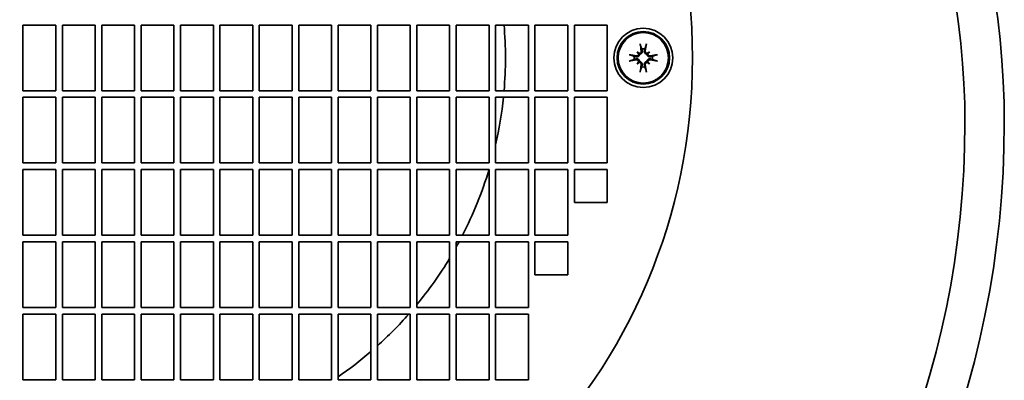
# Model space of a CAD drawing. Header units: millimetres. Extents: x 291 to 549, y 154 to 440.
# Tile 3 of 4: x 399 to 549, y 275 to 330. Entities that reach past the tile are written whole.
import ezdxf

# ---------------------------------------------------------------- set-up
doc = ezdxf.new("R2010")
doc.units = ezdxf.units.MM
doc.header["$LTSCALE"] = 2
doc.layers.add('Krawędzie widoczne(ISO)', color=7, linetype='Continuous', lineweight=35, true_color=0x262659)

msp = doc.modelspace()

# ---------------------------------------------------------------- linework, layer by layer
at = {"layer": 'Krawędzie widoczne(ISO)'}
for p, q in [((399.5, 319.5), (399.5, 329.5)), ((399.5, 329.5), (404.5, 329.5)), ((404.5, 329.5), (404.5, 319.5)), ((405.5, 319.5), (405.5, 329.5)), ((405.5, 329.5), (410.5, 329.5)), ((410.5, 329.5), (410.5, 319.5)), ((411.5, 319.5), (411.5, 329.5)), ((411.5, 329.5), (416.5, 329.5)), ((416.5, 329.5), (416.5, 319.5)), ((417.5, 319.5), (417.5, 329.5)), ((417.5, 329.5), (422.5, 329.5)), ((422.5, 329.5), (422.5, 319.5)), ((423.5, 319.5), (423.5, 329.5)), ((423.5, 329.5), (428.5, 329.5)), ((428.5, 329.5), (428.5, 319.5)), ((429.5, 319.5), (429.5, 329.5)), ((429.5, 329.5), (434.5, 329.5)), ((434.5, 329.5), (434.5, 319.5)), ((435.5, 319.5), (435.5, 329.5)), ((435.5, 329.5), (440.5, 329.5)), ((440.5, 329.5), (440.5, 319.5)), ((441.5, 319.5), (441.5, 329.5)), ((441.5, 329.5), (446.5, 329.5)), ((446.5, 329.5), (446.5, 319.5)), ((447.5, 319.5), (447.5, 329.5)), ((447.5, 329.5), (452.5, 329.5)), ((452.5, 329.5), (452.5, 319.5)), ((453.5, 319.5), (453.5, 329.5)), ((453.5, 329.5), (458.5, 329.5)), ((458.5, 329.5), (458.5, 319.5)), ((459.5, 319.5), (459.5, 329.5)), ((459.5, 329.5), (464.5, 329.5)), ((464.5, 329.5), (464.5, 319.5)), ((465.5, 319.5), (465.5, 329.5)), ((465.5, 329.5), (470.5, 329.5)), ((470.5, 329.5), (470.5, 319.5)), ((471.5, 319.5), (471.5, 329.5)), ((471.5, 329.5), (476.5, 329.5)), ((476.5, 329.5), (476.5, 319.5)), ((477.5, 319.5), (477.5, 329.5)), ((477.5, 329.5), (482.5, 329.5)), ((482.5, 329.5), (482.5, 319.5)), ((483.5, 319.5), (483.5, 329.5)), ((483.5, 329.5), (488.5, 329.5)), ((488.5, 329.5), (488.5, 319.5)), ((493.06, 325.44), (493.27, 325.23)), ((493.27, 325.23), (493.45, 325.05)), ((494.73, 325.23), (494.55, 325.05)), ((494.94, 325.44), (494.73, 325.23)), ((493.06, 323.56), (493.27, 323.77)), ((493.27, 323.77), (493.45, 323.95)), ((494.73, 323.77), (494.55, 323.95)), ((494.94, 323.56), (494.73, 323.77)), ((404.5, 319.5), (399.5, 319.5)), ((399.5, 308.5), (399.5, 318.5)), ((399.5, 318.5), (404.5, 318.5)), ((404.5, 318.5), (404.5, 308.5)), ((410.5, 319.5), (405.5, 319.5)), ((405.5, 308.5), (405.5, 318.5)), ((405.5, 318.5), (410.5, 318.5)), ((410.5, 318.5), (410.5, 308.5)), ((416.5, 319.5), (411.5, 319.5)), ((411.5, 308.5), (411.5, 318.5)), ((411.5, 318.5), (416.5, 318.5)), ((416.5, 318.5), (416.5, 308.5)), ((422.5, 319.5), (417.5, 319.5)), ((417.5, 308.5), (417.5, 318.5)), ((417.5, 318.5), (422.5, 318.5)), ((422.5, 318.5), (422.5, 308.5)), ((428.5, 319.5), (423.5, 319.5)), ((423.5, 308.5), (423.5, 318.5)), ((423.5, 318.5), (428.5, 318.5)), ((428.5, 318.5), (428.5, 308.5)), ((434.5, 319.5), (429.5, 319.5)), ((429.5, 308.5), (429.5, 318.5)), ((429.5, 318.5), (434.5, 318.5)), ((434.5, 318.5), (434.5, 308.5)), ((440.5, 319.5), (435.5, 319.5)), ((435.5, 308.5), (435.5, 318.5)), ((435.5, 318.5), (440.5, 318.5)), ((440.5, 318.5), (440.5, 308.5)), ((446.5, 319.5), (441.5, 319.5)), ((441.5, 308.5), (441.5, 318.5)), ((441.5, 318.5), (446.5, 318.5)), ((446.5, 318.5), (446.5, 308.5)), ((452.5, 319.5), (447.5, 319.5)), ((447.5, 308.5), (447.5, 318.5)), ((447.5, 318.5), (452.5, 318.5)), ((452.5, 318.5), (452.5, 308.5)), ((458.5, 319.5), (453.5, 319.5)), ((453.5, 308.5), (453.5, 318.5)), ((453.5, 318.5), (458.5, 318.5)), ((458.5, 318.5), (458.5, 308.5)), ((464.5, 319.5), (459.5, 319.5)), ((459.5, 308.5), (459.5, 318.5)), ((459.5, 318.5), (464.5, 318.5)), ((464.5, 318.5), (464.5, 308.5)), ((470.5, 319.5), (465.5, 319.5)), ((465.5, 308.5), (465.5, 318.5)), ((465.5, 318.5), (470.5, 318.5)), ((470.5, 318.5), (470.5, 308.5)), ((476.5, 319.5), (471.5, 319.5)), ((471.5, 308.5), (471.5, 318.5)), ((471.5, 318.5), (476.5, 318.5)), ((476.5, 318.5), (476.5, 308.5)), ((482.5, 319.5), (477.5, 319.5)), ((477.5, 308.5), (477.5, 318.5)), ((477.5, 318.5), (482.5, 318.5)), ((482.5, 318.5), (482.5, 308.5)), ((488.5, 319.5), (483.5, 319.5)), ((483.5, 308.5), (483.5, 318.5)), ((483.5, 318.5), (488.5, 318.5)), ((488.5, 318.5), (488.5, 308.5)), ((404.5, 308.5), (399.5, 308.5)), ((410.5, 308.5), (405.5, 308.5)), ((416.5, 308.5), (411.5, 308.5)), ((422.5, 308.5), (417.5, 308.5)), ((428.5, 308.5), (423.5, 308.5)), ((434.5, 308.5), (429.5, 308.5)), ((440.5, 308.5), (435.5, 308.5)), ((446.5, 308.5), (441.5, 308.5)), ((452.5, 308.5), (447.5, 308.5)), ((458.5, 308.5), (453.5, 308.5)), ((464.5, 308.5), (459.5, 308.5)), ((470.5, 308.5), (465.5, 308.5)), ((476.5, 308.5), (471.5, 308.5)), ((482.5, 308.5), (477.5, 308.5)), ((488.5, 308.5), (483.5, 308.5)), ((399.5, 297.5), (399.5, 307.5)), ((399.5, 307.5), (404.5, 307.5)), ((404.5, 307.5), (404.5, 297.5)), ((405.5, 297.5), (405.5, 307.5)), ((405.5, 307.5), (410.5, 307.5)), ((410.5, 307.5), (410.5, 297.5)), ((411.5, 297.5), (411.5, 307.5)), ((411.5, 307.5), (416.5, 307.5)), ((416.5, 307.5), (416.5, 297.5)), ((417.5, 297.5), (417.5, 307.5)), ((417.5, 307.5), (422.5, 307.5)), ((422.5, 307.5), (422.5, 297.5)), ((423.5, 297.5), (423.5, 307.5)), ((423.5, 307.5), (428.5, 307.5)), ((428.5, 307.5), (428.5, 297.5)), ((429.5, 297.5), (429.5, 307.5)), ((429.5, 307.5), (434.5, 307.5)), ((434.5, 307.5), (434.5, 297.5)), ((435.5, 297.5), (435.5, 307.5)), ((435.5, 307.5), (440.5, 307.5)), ((440.5, 307.5), (440.5, 297.5)), ((441.5, 297.5), (441.5, 307.5)), ((441.5, 307.5), (446.5, 307.5)), ((446.5, 307.5), (446.5, 297.5)), ((447.5, 297.5), (447.5, 307.5)), ((447.5, 307.5), (452.5, 307.5)), ((452.5, 307.5), (452.5, 297.5)), ((453.5, 297.5), (453.5, 307.5)), ((453.5, 307.5), (458.5, 307.5)), ((458.5, 307.5), (458.5, 297.5)), ((459.5, 297.5), (459.5, 307.5)), ((459.5, 307.5), (464.5, 307.5)), ((464.5, 307.5), (464.5, 297.5)), ((465.5, 297.5), (465.5, 307.5)), ((465.5, 307.5), (470.5, 307.5)), ((470.5, 307.5), (470.5, 297.5)), ((471.5, 297.5), (471.5, 307.5)), ((471.5, 307.5), (476.5, 307.5)), ((476.5, 307.5), (476.5, 297.5)), ((477.5, 297.5), (477.5, 307.5)), ((477.5, 307.5), (482.5, 307.5)), ((482.5, 307.5), (482.5, 297.5)), ((483.5, 302.5), (483.5, 307.5)), ((483.5, 307.5), (488.5, 307.5)), ((488.5, 307.5), (488.5, 302.5)), ((488.5, 302.5), (483.5, 302.5)), ((404.5, 297.5), (399.5, 297.5)), ((410.5, 297.5), (405.5, 297.5)), ((416.5, 297.5), (411.5, 297.5)), ((422.5, 297.5), (417.5, 297.5)), ((428.5, 297.5), (423.5, 297.5)), ((434.5, 297.5), (429.5, 297.5)), ((440.5, 297.5), (435.5, 297.5)), ((446.5, 297.5), (441.5, 297.5)), ((452.5, 297.5), (447.5, 297.5)), ((458.5, 297.5), (453.5, 297.5)), ((464.5, 297.5), (459.5, 297.5)), ((470.5, 297.5), (465.5, 297.5)), ((476.5, 297.5), (471.5, 297.5)), ((482.5, 297.5), (477.5, 297.5)), ((399.5, 286.5), (399.5, 296.5)), ((399.5, 296.5), (404.5, 296.5)), ((404.5, 296.5), (404.5, 286.5)), ((405.5, 286.5), (405.5, 296.5)), ((405.5, 296.5), (410.5, 296.5)), ((410.5, 296.5), (410.5, 286.5)), ((411.5, 286.5), (411.5, 296.5)), ((411.5, 296.5), (416.5, 296.5)), ((416.5, 296.5), (416.5, 286.5)), ((417.5, 286.5), (417.5, 296.5)), ((417.5, 296.5), (422.5, 296.5)), ((422.5, 296.5), (422.5, 286.5)), ((423.5, 286.5), (423.5, 296.5)), ((423.5, 296.5), (428.5, 296.5)), ((428.5, 296.5), (428.5, 286.5)), ((429.5, 286.5), (429.5, 296.5)), ((429.5, 296.5), (434.5, 296.5)), ((434.5, 296.5), (434.5, 286.5)), ((435.5, 286.5), (435.5, 296.5)), ((435.5, 296.5), (440.5, 296.5)), ((440.5, 296.5), (440.5, 286.5)), ((441.5, 286.5), (441.5, 296.5)), ((441.5, 296.5), (446.5, 296.5)), ((446.5, 296.5), (446.5, 286.5)), ((447.5, 286.5), (447.5, 296.5)), ((447.5, 296.5), (452.5, 296.5)), ((452.5, 296.5), (452.5, 286.5)), ((453.5, 286.5), (453.5, 296.5)), ((453.5, 296.5), (458.5, 296.5)), ((458.5, 296.5), (458.5, 286.5)), ((459.5, 286.5), (459.5, 296.5)), ((459.5, 296.5), (464.5, 296.5)), ((464.5, 296.5), (464.5, 286.5)), ((465.5, 286.5), (465.5, 296.5)), ((465.5, 296.5), (470.5, 296.5)), ((470.5, 296.5), (470.5, 286.5)), ((471.5, 286.5), (471.5, 296.5)), ((471.5, 296.5), (476.5, 296.5)), ((476.5, 296.5), (476.5, 286.5)), ((477.5, 291.5), (477.5, 296.5)), ((477.5, 296.5), (482.5, 296.5)), ((482.5, 296.5), (482.5, 291.5)), ((482.5, 291.5), (477.5, 291.5)), ((404.5, 286.5), (399.5, 286.5)), ((399.5, 275.5), (399.5, 285.5)), ((399.5, 285.5), (404.5, 285.5)), ((404.5, 285.5), (404.5, 275.5)), ((410.5, 286.5), (405.5, 286.5)), ((405.5, 275.5), (405.5, 285.5)), ((405.5, 285.5), (410.5, 285.5)), ((410.5, 285.5), (410.5, 275.5)), ((416.5, 286.5), (411.5, 286.5)), ((411.5, 275.5), (411.5, 285.5)), ((411.5, 285.5), (416.5, 285.5)), ((416.5, 285.5), (416.5, 275.5)), ((422.5, 286.5), (417.5, 286.5)), ((417.5, 275.5), (417.5, 285.5)), ((417.5, 285.5), (422.5, 285.5)), ((422.5, 285.5), (422.5, 275.5)), ((428.5, 286.5), (423.5, 286.5)), ((423.5, 275.5), (423.5, 285.5)), ((423.5, 285.5), (428.5, 285.5)), ((428.5, 285.5), (428.5, 275.5)), ((434.5, 286.5), (429.5, 286.5)), ((429.5, 275.5), (429.5, 285.5)), ((429.5, 285.5), (434.5, 285.5)), ((434.5, 285.5), (434.5, 275.5)), ((440.5, 286.5), (435.5, 286.5)), ((435.5, 275.5), (435.5, 285.5)), ((435.5, 285.5), (440.5, 285.5)), ((440.5, 285.5), (440.5, 275.5)), ((446.5, 286.5), (441.5, 286.5)), ((441.5, 275.5), (441.5, 285.5)), ((441.5, 285.5), (446.5, 285.5)), ((446.5, 285.5), (446.5, 275.5)), ((452.5, 286.5), (447.5, 286.5)), ((447.5, 275.5), (447.5, 285.5)), ((447.5, 285.5), (452.5, 285.5)), ((452.5, 285.5), (452.5, 275.5)), ((458.5, 286.5), (453.5, 286.5)), ((453.5, 275.5), (453.5, 285.5)), ((453.5, 285.5), (458.5, 285.5)), ((458.5, 285.5), (458.5, 275.5)), ((464.5, 286.5), (459.5, 286.5)), ((459.5, 275.5), (459.5, 285.5)), ((459.5, 285.5), (464.5, 285.5)), ((464.5, 285.5), (464.5, 275.5)), ((470.5, 286.5), (465.5, 286.5)), ((465.5, 275.5), (465.5, 285.5)), ((465.5, 285.5), (470.5, 285.5)), ((470.5, 285.5), (470.5, 275.5)), ((476.5, 286.5), (471.5, 286.5)), ((471.5, 275.5), (471.5, 285.5)), ((471.5, 285.5), (476.5, 285.5)), ((476.5, 285.5), (476.5, 275.5)), ((404.5, 275.5), (399.5, 275.5)), ((410.5, 275.5), (405.5, 275.5)), ((416.5, 275.5), (411.5, 275.5)), ((422.5, 275.5), (417.5, 275.5)), ((428.5, 275.5), (423.5, 275.5)), ((434.5, 275.5), (429.5, 275.5)), ((440.5, 275.5), (435.5, 275.5)), ((446.5, 275.5), (441.5, 275.5)), ((452.5, 275.5), (447.5, 275.5)), ((458.5, 275.5), (453.5, 275.5)), ((464.5, 275.5), (459.5, 275.5)), ((470.5, 275.5), (465.5, 275.5)), ((476.5, 275.5), (471.5, 275.5))]:
    msp.add_line(p, q, dxfattribs=at)
for centre, radius in [((414, 324.5), 87.5), ((494, 324.5), 4.5), ((494, 324.5), 4), ((494, 324.5), 3.84)]:
    msp.add_circle(centre, radius, dxfattribs=at)
for centre, radius, start, end in [((424, 314.5), 125, 0, 90), ((424, 314.5), 119, 0, 90), ((414, 324.5), 59, 355.1386, 4.8614), ((494, 324.5), 1.4, 80.4364, 99.5636), ((494, 324.5), 1.4, 170.4364, 189.5636), ((494, 324.5), 1.4, 350.4364, 9.5636), ((494, 324.5), 1.4, 260.4364, 279.5636), ((414, 324.5), 59, 347.0526, 354.1632), ((404, 314.5), 139, 270, 0), ((404, 314.5), 145, 270, 0), ((414, 324.5), 59, 332.7659, 343.2536), ((414, 324.5), 59, 330.7952, 331.6682), ((414, 324.5), 59, 320.4606, 328.8629), ((414, 324.5), 59, 312.0278, 318.6225), ((414, 324.5), 59, 304.5967, 310.7336)]:
    msp.add_arc(centre, radius, start, end, dxfattribs=at)
for centre, major_axis, ratio, start_param, end_param in [((493.55, 326.59), (0.037, -0.203), 0.087423, 4.369002, 5.824177), ((494.44, 324.58), (1.17, -6.38), 0.087156, 4.364802, 4.542949), ((493.56, 324.58), (1.17, 6.38), 0.087156, 4.881829, 5.059976), ((494.45, 326.59), (0.037, 0.203), 0.087423, 3.600601, 5.055776), ((491.91, 324.95), (-0.203, 0.037), 0.087423, 3.600601, 5.055776), ((493.92, 324.06), (-6.38, 1.17), 0.087156, 4.881829, 5.059976), ((493.92, 324.94), (6.38, 1.17), 0.087156, 4.364802, 4.542949), ((491.91, 324.05), (0.203, 0.037), 0.087423, 4.369002, 5.824177), ((492.29, 322.45), (4.4, -3.67), 0.5, 1.731732, 1.803269), ((496.05, 326.21), (-3.67, 4.4), 0.5, 1.338324, 1.409861), ((493.38, 325.47), (-0.169, -0.203), 0.988452, 0.274008, 0.778262), ((493.03, 325.12), (-0.203, -0.169), 0.988452, 2.363331, 2.867585), ((495.71, 322.45), (4.4, 3.67), 0.5, 1.338324, 1.409861), ((494.62, 325.47), (-0.169, 0.203), 0.988452, 2.363331, 2.867585), ((491.95, 326.21), (-3.67, -4.4), 0.5, 1.731732, 1.803269), ((494.97, 325.12), (-0.203, 0.169), 0.988452, 0.274008, 0.778262), ((494.08, 324.06), (-6.38, -1.17), 0.087156, 4.364802, 4.542949), ((494.08, 324.94), (6.38, -1.17), 0.087156, 4.881829, 5.059976), ((496.09, 324.95), (-0.203, -0.037), 0.087423, 4.369002, 5.824177), ((496.09, 324.05), (0.203, -0.037), 0.087423, 3.600601, 5.055776), ((496.05, 322.79), (3.67, 4.4), 0.5, 1.731732, 1.803269), ((492.29, 326.55), (-4.4, -3.67), 0.5, 1.338324, 1.409861), ((493.03, 323.88), (0.203, -0.169), 0.988452, 0.274008, 0.778262), ((493.38, 323.53), (0.169, -0.203), 0.988452, 2.363331, 2.867585), ((494.44, 324.42), (-1.17, -6.38), 0.087156, 4.881829, 5.059976), ((493.55, 322.41), (-0.037, -0.203), 0.087423, 3.600601, 5.055776), ((493.56, 324.42), (-1.17, 6.38), 0.087156, 4.364802, 4.542949), ((494.45, 322.41), (-0.037, 0.203), 0.087423, 4.369002, 5.824177), ((495.71, 326.55), (-4.4, 3.67), 0.5, 1.731732, 1.803269), ((494.62, 323.53), (0.169, 0.203), 0.988452, 0.274008, 0.778262), ((491.95, 322.79), (3.67, -4.4), 0.5, 1.338324, 1.409861), ((494.97, 323.88), (0.203, 0.169), 0.988452, 2.363331, 2.867585)]:
    msp.add_ellipse(centre, major_axis=major_axis, ratio=ratio, start_param=start_param, end_param=end_param, dxfattribs=at)
for points, knots in [([(493.69, 325.56), (493.7, 325.52), (493.7, 325.48), (493.68, 325.4), (493.66, 325.37), (493.62, 325.31), (493.59, 325.28), (493.53, 325.24), (493.49, 325.22), (493.44, 325.21), (493.42, 325.21), (493.4, 325.21)], [-0.18005785, -0.18005785, -0.18005785, -0.18005785, -0.1688907, -0.1688907, -0.15772354, -0.15772354, -0.14676432, -0.14676432, -0.1358051, -0.1358051, -0.13009133, -0.13009133, -0.13009133, -0.13009133]), ([(493.84, 325.58), (493.84, 325.57), (493.84, 325.56), (493.85, 325.51), (493.85, 325.46), (493.84, 325.37), (493.82, 325.33), (493.79, 325.25), (493.76, 325.22), (493.71, 325.16), (493.67, 325.13), (493.6, 325.09), (493.56, 325.07), (493.5, 325.05), (493.47, 325.05), (493.45, 325.05)], [-0.10914291, -0.10914291, -0.10914291, -0.10914291, -0.10517197, -0.10517197, -0.09099846, -0.09099846, -0.07682495, -0.07682495, -0.06470547, -0.06470547, -0.05258598, -0.05258598, -0.0404665, -0.0404665, -0.03342856, -0.03342856, -0.03342856, -0.03342856]), ([(494.55, 325.05), (494.53, 325.05), (494.5, 325.05), (494.44, 325.07), (494.4, 325.09), (494.33, 325.13), (494.29, 325.16), (494.24, 325.22), (494.21, 325.25), (494.18, 325.33), (494.16, 325.37), (494.15, 325.46), (494.15, 325.51), (494.16, 325.55), (494.16, 325.56), (494.16, 325.57), (494.16, 325.58)], [-0.07174341, -0.07174341, -0.07174341, -0.07174341, -0.06470547, -0.06470547, -0.05258598, -0.05258598, -0.0404665, -0.0404665, -0.02834702, -0.02834702, -0.01417351, -0.01417351, 0, 0, 0, 0.00397094, 0.00397094, 0.00397094, 0.00397094]), ([(494.6, 325.21), (494.6, 325.21), (494.6, 325.21), (494.56, 325.21), (494.52, 325.22), (494.45, 325.25), (494.42, 325.27), (494.36, 325.32), (494.34, 325.35), (494.31, 325.43), (494.3, 325.46), (494.3, 325.52), (494.3, 325.54), (494.31, 325.56)], [-0.15827539, -0.15827539, -0.15827539, -0.15827539, -0.15764996, -0.15764996, -0.14669212, -0.14669212, -0.13573428, -0.13573428, -0.12469501, -0.12469501, -0.11365575, -0.11365575, -0.10828626, -0.10828626, -0.10828626, -0.10828626]), ([(493.45, 325.05), (493.45, 325.03), (493.45, 325), (493.43, 324.94), (493.41, 324.9), (493.37, 324.83), (493.34, 324.79), (493.28, 324.74), (493.25, 324.71), (493.17, 324.68), (493.13, 324.66), (493.04, 324.65), (492.99, 324.65), (492.95, 324.66), (492.94, 324.66), (492.93, 324.66), (492.92, 324.66)], [-0.07174341, -0.07174341, -0.07174341, -0.07174341, -0.06470547, -0.06470547, -0.05258598, -0.05258598, -0.0404665, -0.0404665, -0.02834702, -0.02834702, -0.01417351, -0.01417351, 0, 0, 0, 0.00397094, 0.00397094, 0.00397094, 0.00397094]), ([(492.92, 324.34), (492.93, 324.34), (492.94, 324.34), (492.99, 324.35), (493.04, 324.35), (493.13, 324.34), (493.17, 324.32), (493.25, 324.29), (493.28, 324.26), (493.34, 324.21), (493.37, 324.17), (493.41, 324.1), (493.43, 324.06), (493.45, 324), (493.45, 323.97), (493.45, 323.95)], [-0.10914291, -0.10914291, -0.10914291, -0.10914291, -0.10517197, -0.10517197, -0.09099846, -0.09099846, -0.07682495, -0.07682495, -0.06470547, -0.06470547, -0.05258598, -0.05258598, -0.0404665, -0.0404665, -0.03342856, -0.03342856, -0.03342856, -0.03342856]), ([(493.29, 325.1), (493.29, 325.1), (493.29, 325.1), (493.29, 325.06), (493.28, 325.02), (493.25, 324.95), (493.23, 324.92), (493.18, 324.86), (493.15, 324.84), (493.07, 324.81), (493.04, 324.8), (492.98, 324.8), (492.96, 324.8), (492.94, 324.81)], [-0.15827557, -0.15827557, -0.15827557, -0.15827557, -0.15765014, -0.15765014, -0.1466923, -0.1466923, -0.13573446, -0.13573446, -0.12469519, -0.12469519, -0.11365593, -0.11365593, -0.10828644, -0.10828644, -0.10828644, -0.10828644]), ([(492.94, 324.19), (492.98, 324.2), (493.02, 324.2), (493.1, 324.18), (493.13, 324.16), (493.19, 324.12), (493.22, 324.09), (493.26, 324.03), (493.28, 323.99), (493.29, 323.94), (493.29, 323.92), (493.29, 323.9)], [-0.1800581, -0.1800581, -0.1800581, -0.1800581, -0.16889095, -0.16889095, -0.15772379, -0.15772379, -0.14676457, -0.14676457, -0.13580535, -0.13580535, -0.13009158, -0.13009158, -0.13009158, -0.13009158]), ([(495.08, 324.66), (495.07, 324.66), (495.06, 324.66), (495.01, 324.65), (494.96, 324.65), (494.87, 324.66), (494.83, 324.68), (494.75, 324.71), (494.72, 324.74), (494.66, 324.79), (494.63, 324.83), (494.59, 324.9), (494.57, 324.94), (494.55, 325), (494.55, 325.03), (494.55, 325.05)], [-0.10914291, -0.10914291, -0.10914291, -0.10914291, -0.10517197, -0.10517197, -0.09099846, -0.09099846, -0.07682495, -0.07682495, -0.06470547, -0.06470547, -0.05258598, -0.05258598, -0.0404665, -0.0404665, -0.03342856, -0.03342856, -0.03342856, -0.03342856]), ([(494.55, 323.95), (494.55, 323.97), (494.55, 324), (494.57, 324.06), (494.59, 324.1), (494.63, 324.17), (494.66, 324.21), (494.72, 324.26), (494.75, 324.29), (494.83, 324.32), (494.87, 324.34), (494.96, 324.35), (495.01, 324.35), (495.05, 324.34), (495.06, 324.34), (495.07, 324.34), (495.08, 324.34)], [-0.07174341, -0.07174341, -0.07174341, -0.07174341, -0.06470547, -0.06470547, -0.05258598, -0.05258598, -0.0404665, -0.0404665, -0.02834702, -0.02834702, -0.01417351, -0.01417351, 0, 0, 0, 0.00397094, 0.00397094, 0.00397094, 0.00397094]), ([(495.06, 324.81), (495.02, 324.8), (494.98, 324.8), (494.9, 324.82), (494.87, 324.84), (494.81, 324.88), (494.78, 324.91), (494.74, 324.97), (494.72, 325.01), (494.71, 325.06), (494.71, 325.08), (494.71, 325.1)], [-0.1800581, -0.1800581, -0.1800581, -0.1800581, -0.16889095, -0.16889095, -0.15772379, -0.15772379, -0.14676457, -0.14676457, -0.13580535, -0.13580535, -0.13009158, -0.13009158, -0.13009158, -0.13009158]), ([(494.71, 323.9), (494.71, 323.9), (494.71, 323.9), (494.71, 323.94), (494.72, 323.98), (494.75, 324.05), (494.77, 324.08), (494.82, 324.14), (494.85, 324.16), (494.93, 324.19), (494.96, 324.2), (495.02, 324.2), (495.04, 324.2), (495.06, 324.19)], [-0.15827539, -0.15827539, -0.15827539, -0.15827539, -0.15764996, -0.15764996, -0.14669212, -0.14669212, -0.13573428, -0.13573428, -0.12469501, -0.12469501, -0.11365575, -0.11365575, -0.10828626, -0.10828626, -0.10828626, -0.10828626]), ([(493.4, 323.79), (493.4, 323.79), (493.4, 323.79), (493.44, 323.79), (493.48, 323.78), (493.55, 323.75), (493.58, 323.73), (493.64, 323.68), (493.66, 323.65), (493.69, 323.57), (493.7, 323.54), (493.7, 323.48), (493.7, 323.46), (493.69, 323.44)], [-0.15827539, -0.15827539, -0.15827539, -0.15827539, -0.15764996, -0.15764996, -0.14669212, -0.14669212, -0.13573428, -0.13573428, -0.12469501, -0.12469501, -0.11365575, -0.11365575, -0.10828626, -0.10828626, -0.10828626, -0.10828626]), ([(493.45, 323.95), (493.47, 323.95), (493.5, 323.95), (493.56, 323.93), (493.6, 323.91), (493.67, 323.87), (493.71, 323.84), (493.76, 323.78), (493.79, 323.75), (493.82, 323.67), (493.84, 323.63), (493.85, 323.54), (493.85, 323.49), (493.84, 323.45), (493.84, 323.44), (493.84, 323.43), (493.84, 323.42)], [-0.07174341, -0.07174341, -0.07174341, -0.07174341, -0.06470547, -0.06470547, -0.05258598, -0.05258598, -0.0404665, -0.0404665, -0.02834702, -0.02834702, -0.01417351, -0.01417351, 0, 0, 0, 0.00397094, 0.00397094, 0.00397094, 0.00397094]), ([(494.16, 323.42), (494.16, 323.43), (494.16, 323.44), (494.15, 323.49), (494.15, 323.54), (494.16, 323.63), (494.18, 323.67), (494.21, 323.75), (494.24, 323.78), (494.29, 323.84), (494.33, 323.87), (494.4, 323.91), (494.44, 323.93), (494.5, 323.95), (494.53, 323.95), (494.55, 323.95)], [-0.10914291, -0.10914291, -0.10914291, -0.10914291, -0.10517197, -0.10517197, -0.09099846, -0.09099846, -0.07682495, -0.07682495, -0.06470547, -0.06470547, -0.05258598, -0.05258598, -0.0404665, -0.0404665, -0.03342856, -0.03342856, -0.03342856, -0.03342856]), ([(494.31, 323.44), (494.3, 323.48), (494.3, 323.52), (494.32, 323.6), (494.34, 323.63), (494.38, 323.69), (494.41, 323.72), (494.47, 323.76), (494.51, 323.78), (494.56, 323.79), (494.58, 323.79), (494.6, 323.79)], [0, 0, 0, 0, 0.01116716, 0.01116716, 0.02233431, 0.02233431, 0.03329353, 0.03329353, 0.04425275, 0.04425275, 0.04996652, 0.04996652, 0.04996652, 0.04996652])]:
    msp.add_open_spline(points, degree=3, knots=knots, dxfattribs=at)
for points, weights in [([(493.57, 326.41), (493.69, 326.1), (493.77, 325.88)], [1.00328287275, 1.01529400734, 1]), ([(493.77, 325.88), (493.81, 325.71), (493.84, 325.58)], [1, 1.12995779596, 1.25770150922]), ([(494.16, 325.58), (494.19, 325.71), (494.23, 325.88)], [1.25770150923, 1.12995779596, 1]), ([(494.23, 325.88), (494.31, 326.1), (494.43, 326.41)], [1, 1.01529400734, 1.00328287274]), ([(492.62, 324.73), (492.4, 324.81), (492.09, 324.93)], [1, 1.01529400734, 1.00328287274]), ([(492.09, 324.07), (492.4, 324.19), (492.62, 324.27)], [1.00328287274, 1.01529400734, 1]), ([(492.92, 324.66), (492.79, 324.69), (492.62, 324.73)], [1.25770150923, 1.12995779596, 1]), ([(492.62, 324.27), (492.79, 324.31), (492.92, 324.34)], [1, 1.12995779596, 1.25770150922]), ([(495.38, 324.73), (495.21, 324.69), (495.08, 324.66)], [1, 1.12995779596, 1.25770150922]), ([(495.08, 324.34), (495.21, 324.31), (495.38, 324.27)], [1.25770150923, 1.12995779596, 1]), ([(495.91, 324.93), (495.6, 324.81), (495.38, 324.73)], [1.00328287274, 1.01529400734, 1]), ([(495.38, 324.27), (495.6, 324.19), (495.91, 324.07)], [1, 1.01529400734, 1.00328287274]), ([(493.77, 323.12), (493.69, 322.9), (493.57, 322.59)], [1, 1.01529400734, 1.00328287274]), ([(493.84, 323.42), (493.81, 323.29), (493.77, 323.12)], [1.25770150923, 1.12995779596, 1]), ([(494.23, 323.12), (494.19, 323.29), (494.16, 323.42)], [1, 1.12995779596, 1.25770150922]), ([(494.43, 322.59), (494.31, 322.9), (494.23, 323.12)], [1.00328287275, 1.01529400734, 1])]:
    msp.add_rational_spline(points, weights, degree=2, dxfattribs=at)

doc.saveas('drawing.dxf')
